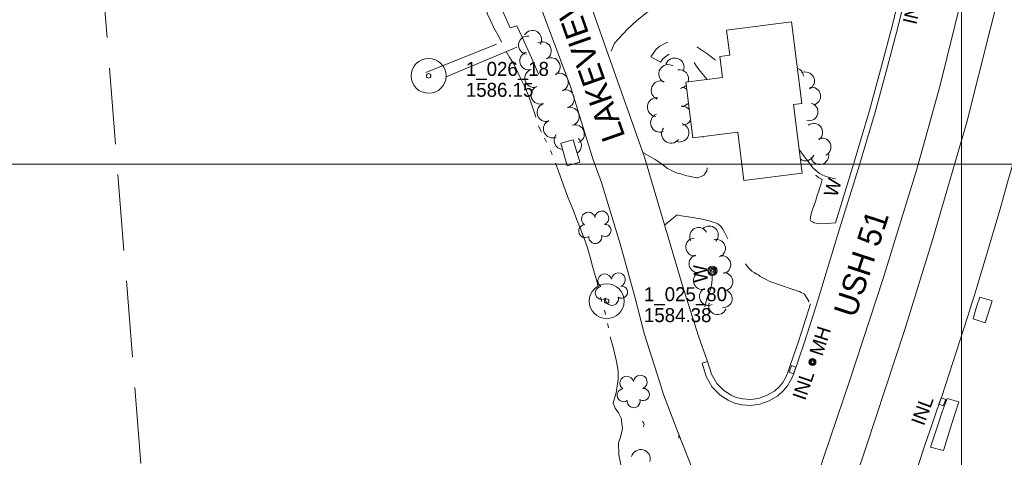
# Model space of a CAD drawing. Header units: feet. Extents: x 188217 to 190500, y 251500 to 253107.
# Tile 7 of 11: x 189095 to 189518, y 252374 to 252562. Entities that reach past the tile are written whole.
import ezdxf
from ezdxf.enums import TextEntityAlignment as Align

# ---------------------------------------------------------------- set-up
doc = ezdxf.new("R2010")
doc.units = ezdxf.units.FT
doc.header["$MEASUREMENT"] = 0
for name, pattern in [('DGN Style 3', [45.919657, 32.799755, -13.119902]), ('DGN Style 5', [22.959828, 9.839926, -13.119902]), ('DGN Style 6', [62.385134, 0.0328, -13.119902, 22.959828, -13.119902, 0.0328, -13.119902])]:
    doc.linetypes.add(name, pattern=pattern)
for name, color, linetype, lineweight in [('E_DRN_Grate', 151, 'Continuous', 0), ('E_DWY', 73, 'DGN Style 3', 0), ('E_LAND_Vegetation', 21, 'Continuous', 0), ('E_MAP_GridLines', 251, 'Continuous', 0), ('E_MAP_Limits', 21, 'DGN Style 3', 0), ('E_MAP_PassPoints', 40, 'Continuous', 0), ('E_MISCPROP', 40, 'Continuous', 0), ('E_MISCPROP_HvyLine', 54, 'Continuous', 13), ('E_MISCPROP_Railing', 40, 'Continuous', 0), ('E_PATH_Sidewalk', 73, 'DGN Style 5', 0), ('E_RDWY', 40, 'Continuous', 13), ('E_RDWY_Name', 221, 'Continuous', 0), ('E_WTR', 251, 'DGN Style 6', 0), ('E_WTR_Dock_Pier', 251, 'DGN Style 3', 0)]:
    doc.layers.add(name, color=color, linetype=linetype, lineweight=lineweight)
doc.styles.add('Style-IGR_FONT_0', font='IGR_FONT_0.shx')

# ---------------------------------------------------------------- blocks, each defined once
blk = doc.blocks.new('PP')
at = {"layer": 'E_MAP_PassPoints', "color": 40, "linetype": 'Continuous', "lineweight": 0}
for radius in [7.5, 0.96]:
    blk.add_circle((0, 0), radius, dxfattribs=at)
blk = doc.blocks.new('CULVRT')
at = {"layer": 'E_MISCPROP_Railing', "color": 40, "linetype": 'Continuous', "lineweight": 0}
blk.add_arc((10, 7.5), 12.5, 216.8804, 323.1199, dxfattribs=at)
blk = doc.blocks.new('WAL_8')
at = {"layer": 'E_MISCPROP_Railing', "color": 40, "linetype": 'Continuous', "lineweight": 0, "style": 'Style-IGR_FONT_0'}
blk.add_text('W', height=6, rotation=0, dxfattribs=at).set_placement((-2.27, -0.34), align=Align.MIDDLE_LEFT)
blk = doc.blocks.new('WAL_9')
at = {"layer": 'E_MISCPROP_Railing', "color": 40, "linetype": 'Continuous', "lineweight": 0, "style": 'Style-IGR_FONT_0'}
blk.add_text('W', height=6, rotation=0.0001, dxfattribs=at).set_placement((-2.27, -0.34), align=Align.MIDDLE_LEFT)
blk = doc.blocks.new('INLT')
at = {"layer": 'E_MISCPROP_Railing', "color": 40, "linetype": 'Continuous', "lineweight": 0, "flags": 128}
blk.add_lwpolyline([(3, -2), (3, 0), (0, 0), (0, -2), (3, -2)], dxfattribs=at)
blk = doc.blocks.new('INL_2')
at = {"layer": 'E_MISCPROP_Railing', "color": 40, "linetype": 'Continuous', "lineweight": 0, "style": 'Style-IGR_FONT_0'}
blk.add_text('INL', height=6, rotation=0.0001, dxfattribs=at).set_placement((-5.74, -3.01))
blk = doc.blocks.new('INL_3')
at = {"layer": 'E_MISCPROP_Railing', "color": 40, "linetype": 'Continuous', "lineweight": 0, "style": 'Style-IGR_FONT_0'}
blk.add_text('INL', height=6, rotation=359.9999, dxfattribs=at).set_placement((-5.74, -3.01))
blk = doc.blocks.new('MHO_2')
at = {"layer": 'E_DRN_Grate', "color": 20, "linetype": 'Continuous', "lineweight": 0}
for centre, radius in [((0.06, 0.01), 1.5), ((0.07, 0.01), 1.22), ((0.06, 0), 0.968), ((0.03, -0.01), 0.605)]:
    blk.add_circle(centre, radius, dxfattribs=at)
blk = doc.blocks.new('MHT_2')
at = {"layer": 'E_DRN_Grate', "color": 20, "linetype": 'Continuous', "lineweight": 0, "style": 'Style-IGR_FONT_0'}
blk.add_text('MH', height=6, rotation=359.9999, dxfattribs=at).set_placement((-0.08, -3.13), align=Align.CENTER)
blk = doc.blocks.new('INL_4')
at = {"layer": 'E_MISCPROP_Railing', "color": 40, "linetype": 'Continuous', "lineweight": 0, "style": 'Style-IGR_FONT_0'}
blk.add_text('INL', height=6, rotation=360, dxfattribs=at).set_placement((-5.74, -3.01))
blk = doc.blocks.new('POLE_1')
at = {"layer": 'E_MISCPROP', "color": 20, "linetype": 'Continuous', "lineweight": 0}
for centre, radius in [((-0.01, 0.02), 2.02), ((-0.01, 0.03), 1.52), ((0, -0.01), 1.01), ((0, 0), 0.502)]:
    blk.add_circle(centre, radius, dxfattribs=at)
blk = doc.blocks.new('TREE_1')
at = {"layer": 'E_LAND_Vegetation', "color": 93, "linetype": 'Continuous', "lineweight": 0}
for centre, radius, start, end in [((-1.47, 4.28), 2.78, 1.3945, 209.1675), ((3.57, 2.42), 2.97, 278.4236, 139.6575), ((-4.47, 0.2), 2.78, 78.0715, 279.0826), ((-2.01, -4.2), 2.61, 140.7797, 358.7123), ((3.46, -3.43), 2.97, 196.0745, 79.0477)]:
    blk.add_arc(centre, radius, start, end, dxfattribs=at)

msp = doc.modelspace()

# ---------------------------------------------------------------- linework, layer by layer
at = {"layer": 'E_DWY', "color": 51, "linetype": 'DGN Style 3', "lineweight": 0, "flags": 128}
for points in [[(189355.13, 252658.55), (189355.08, 252657.99), (189355.02, 252657.47), (189354.94, 252656.98), (189354.82, 252656.35), (189354.47, 252655.71), (189353.61, 252655.15), (189352.4, 252654.72), (189351.02, 252654.22), (189349.92, 252653.94), (189348.08, 252653.63), (189345.96, 252653.12), (189343.6, 252652.45), (189341.79, 252652), (189340.56, 252651.56), (189338.12, 252650.75), (189335.84, 252650.02), (189333.7, 252649.37), (189331.94, 252648.68), (189330.24, 252647.8), (189329.04, 252647.2), (189328.24, 252646.8), (189327.51, 252646.37), (189326.77, 252645.79), (189325.72, 252644.82), (189325.21, 252644.23), (189324.79, 252643.5), (189324.53, 252642.81), (189324.35, 252642.1), (189324.2, 252641.37), (189324.08, 252640.64), (189324.07, 252639.79), (189324.05, 252639.14), (189324.08, 252637.97), (189324.33, 252636.84), (189328.11, 252624.24), (189334.43, 252609.48), (189335.28, 252608.59), (189335.8, 252608.2), (189336.42, 252607.77), (189337.63, 252607.18), (189338.97, 252606.77), (189340.47, 252606.41), (189342.21, 252606.16), (189343.7, 252606.18), (189345.07, 252606.51), (189346.85, 252607.23), (189349.08, 252608.25), (189350.52, 252609.12), (189351.92, 252609.96), (189353.54, 252610.89), (189354.63, 252611.52), (189355.33, 252612), (189356.36, 252612.59), (189359.57, 252600.75), (189366.86, 252576.76), (189369.26, 252568.14), (189365.36, 252565.69), (189360.39, 252561.88), (189356.46, 252558.07), (189350.87, 252552.05), (189348.41, 252546.47)], [(189363.04, 252505.09), (189368.35, 252502.02), (189370.12, 252500.85), (189371.6, 252499.71), (189373.59, 252498.25), (189375.13, 252497.4), (189376.72, 252496.65), (189377.97, 252496.17), (189379.36, 252495.83), (189380.21, 252495.58), (189381.19, 252495.25), (189382.83, 252494.92), (189383.62, 252494.77), (189384.78, 252494.52), (189386.2, 252494.16), (189386.58, 252494.2), (189386.58, 252494.2), (189388.05, 252494.74), (189389.21, 252495.33), (189389.64, 252495.84), (189390.02, 252496.33), (189390.46, 252497.14), (189390.71, 252498.33), (189390.65, 252499.74), (189390.4, 252501.28), (189390.05, 252502.83), (189389.8, 252504.24), (189389.62, 252505.53), (189389.47, 252506.52), (189389.35, 252507.21), (189388.75, 252511.87)], [(189445.75, 252474.87), (189440.2, 252474.47), (189438.58, 252474.59), (189437.47, 252474.75), (189436.69, 252474.9), (189435.98, 252475.2), (189435.22, 252475.58), (189434.99, 252476.13), (189435.22, 252478.11), (189435.77, 252480.08), (189437.15, 252484.05), (189437.99, 252486.58), (189438.61, 252488.58), (189439.34, 252490.95), (189439.73, 252492.37), (189440.02, 252493.45), (189439.47, 252493.78), (189438.57, 252494.36), (189437.49, 252495.15), (189436.38, 252496.07), (189435.25, 252497.12), (189433.04, 252499.4), (189431.78, 252501.11), (189430.79, 252502.89), (189430.63, 252503.17)], [(189372.41, 252473.84), (189377.73, 252478.24), (189378.8, 252478.03), (189380.52, 252477.69), (189382.62, 252477.38), (189384.41, 252477.09), (189385.43, 252476.91), (189386.6, 252476.75), (189387.61, 252476.62), (189388.49, 252476.44), (189389.74, 252476.09), (189391.59, 252475.62), (189393.2, 252475.17), (189394.26, 252474.77), (189394.95, 252474.5), (189395.78, 252474.01), (189396.9, 252472.95), (189397.44, 252472.09), (189397.96, 252471.15), (189398.84, 252469.39), (189399.53, 252467.96), (189400.35, 252466.41), (189401.44, 252464.46), (189402.94, 252462.27), (189404.26, 252460.65), (189405.29, 252459.33), (189406.87, 252457.48), (189407.78, 252456.3), (189408.91, 252455.08), (189409.91, 252454.11), (189410.87, 252453.46), (189412.05, 252452.82), (189412.74, 252452.43), (189413.49, 252451.81), (189415.67, 252450.6), (189417.24, 252449.75), (189421.38, 252448.31), (189428.03, 252446.09), (189429, 252445.76), (189429.64, 252445.52), (189430.28, 252445.29), (189431, 252444.85), (189432.44, 252444.18), (189435.09, 252439.94)], [(189507.86, 252442.84), (189513.16, 252441.35), (189510.26, 252432.25), (189510.08, 252431.79), (189504.93, 252433.53)], [(189493.81, 252399.31), (189498.77, 252397.89), (189495.83, 252388.53), (189492.21, 252377), (189486.56, 252378.43)]]:
    msp.add_lwpolyline(points, dxfattribs=at)
at = {"layer": 'E_LAND_Vegetation', "color": 93, "linetype": 'Continuous', "lineweight": 0}
for centre, radius, start, end in [((189315.61, 252553.66), 3.9, 329.6415, 149.6262), ((189313.53, 252551.23), 3.9, 82.3484, 262.3331), ((189319.83, 252548.77), 3.9, 298.8297, 118.8144), ((189314.05, 252544.44), 3.9, 105.7707, 285.7553), ((189323.59, 252541.94), 3.9, 298.8297, 118.8144), ((189376.71, 252541.65), 4.04, 339.3487, 159.3334), ((189316.19, 252536.95), 3.9, 106.0391, 286.0238), ((189327.09, 252535.28), 3.9, 291.0138, 110.9984), ((189373.93, 252538.8), 4.04, 59.0915, 239.0762), ((189378.66, 252536.64), 4.04, 343.121, 97.996), ((189428.23, 252537.64), 3.85, 3.0603, 71.9056), ((189432.92, 252535.85), 3.85, 296.7516, 116.7363), ((189370.68, 252531.81), 4.04, 68.4263, 248.411), ((189318.91, 252529.81), 3.9, 110.5994, 290.5841), ((189329.69, 252528.14), 3.9, 285.4142, 105.3989), ((189378.66, 252536.64), 4.04, 278.0113, 317.8481), ((189379.63, 252528.96), 4.04, 56.3822, 89.0789), ((189435.55, 252529.27), 3.85, 281.0328, 101.0175), ((189369.02, 252524.58), 4.04, 84.2132, 264.1979), ((189321.49, 252522.31), 3.9, 106.869, 286.8537), ((189331.84, 252520.6), 3.9, 286.4704, 106.455), ((189379.63, 252528.96), 4.04, 269.0942, 318.2497), ((189379.97, 252520.83), 4.04, 41.4621, 91.0794), ((189434.42, 252522.56), 3.85, 256.9983, 76.983), ((189324.25, 252515.26), 3.9, 113.205, 293.1897), ((189370.39, 252517.82), 4.04, 110.8966, 290.8813), ((189379.97, 252520.83), 4.04, 271.0947, 333.1698), ((189334.02, 252513.07), 3.9, 287.6153, 107.6), ((189375.13, 252513.11), 4.04, 142.7124, 322.6971), ((189378.8, 252513.6), 4.04, 253.1922, 73.1769), ((189436.41, 252513.72), 3.85, 307.6218, 127.6065), ((189328.84, 252510.25), 3.9, 140.1605, 265.0946), ((189332.75, 252508.2), 3.9, 301.3392, 46.44), ((189440.01, 252507.41), 3.85, 296.1251, 116.1098), ((189432.91, 252505.36), 3.85, 236.1692, 338.1029), ((189439.05, 252503.77), 3.85, 192.8388, 12.8235), ((189386.98, 252468.98), 3.83, 27.7088, 207.6934), ((189391.62, 252469.62), 3.83, 316.6873, 136.6719), ((189385.33, 252464.46), 3.83, 94.4036, 274.3883), ((189394.69, 252463.87), 3.83, 288.2931, 108.2777), ((189386.7, 252457.25), 3.83, 103.1639, 283.1486), ((189396.96, 252456.85), 3.83, 280.3219, 100.3066), ((189388.63, 252449.92), 3.83, 105.3838, 285.3684), ((189397.87, 252449.53), 3.83, 272.4329, 92.4176), ((189391.2, 252443.14), 3.83, 116.171, 296.1557), ((189397.57, 252442.17), 3.83, 264.5775, 84.5622), ((189395.16, 252439.2), 3.83, 160.6009, 340.5856), ((189362.17, 252373.31), 4.07, 345.1933, 165.178)]:
    msp.add_arc(centre, radius, start, end, dxfattribs=at)
at = {"layer": 'E_MAP_GridLines', "color": 161, "linetype": 'Continuous', "lineweight": 0}
for p, q in [((189500, 251500), (189500, 253000)), ((188500, 252500), (190500, 252500))]:
    msp.add_line(p, q, dxfattribs=at)
at = {"layer": 'E_MAP_Limits', "color": 73, "linetype": 'DGN Style 3', "lineweight": 0, "flags": 128}
msp.add_lwpolyline([(189219.99, 252939.92), (189126.02, 252641.24), (189173.33, 252043.43)], dxfattribs=at)
at = {"layer": 'E_MISCPROP_HvyLine', "color": 241, "linetype": 'Continuous', "lineweight": 13, "flags": 128}
for points in [[(189381.48, 252535.33), (189384.56, 252511.33), (189403.8, 252513.8), (189406.47, 252492.97), (189431.53, 252496.18), (189427.75, 252525.67), (189431.37, 252526.13), (189426.86, 252561.28), (189399.04, 252557.71), (189400.43, 252546.89), (189396.11, 252546.34), (189397.26, 252537.36)], [(189335.93, 252500.89), (189333.13, 252510.58), (189327.74, 252509.02), (189330.54, 252499.33)]]:
    msp.add_lwpolyline(points, close=True, dxfattribs=at)
at = {"layer": 'E_MISCPROP_Railing', "color": 40, "linetype": 'Continuous', "lineweight": 13, "flags": 128}
for points in [[(189220.49, 252713.25), (189225.51, 252706.03), (189229.65, 252700.19), (189237.43, 252688.6), (189241.44, 252681.47), (189245.04, 252676.29), (189248.91, 252670.16), (189262.14, 252648.55), (189266.95, 252640.81), (189280.83, 252617.21), (189287.52, 252605.01), (189291.23, 252597.54), (189292.02, 252595.28), (189292.05, 252595.16), (189290.11, 252594.24), (189306.01, 252558.6), (189308.96, 252559.54), (189311.13, 252554.67), (189316.44, 252542.84), (189318.2, 252538.69)], [(189430.27, 252506), (189436.23, 252498.29), (189438.78, 252496.15), (189440.09, 252495.43), (189441.43, 252494.84), (189443.38, 252494.27), (189444.41, 252493.98), (189445.61, 252493.72), (189445.78, 252493.71)], [(189392.52, 252452.92), (189392.77, 252451.82), (189392.88, 252450.7), (189392.71, 252448.83), (189392.22, 252446.61), (189391.68, 252445.08), (189391.1, 252443.76), (189390.55, 252442.3), (189390.03, 252440.49), (189389.76, 252439.28), (189389.68, 252438.78)]]:
    msp.add_lwpolyline(points, dxfattribs=at)
at = {"layer": 'E_PATH_Sidewalk', "color": 51, "linetype": 'DGN Style 5', "lineweight": 0, "flags": 128}
for points in [[(189366.42, 252546.18), (189368.83, 252549.53), (189370.27, 252550.71), (189371.88, 252551.68), (189373.15, 252552.23), (189374.38, 252552.58), (189375.77, 252553.01), (189377.01, 252553.17), (189378.35, 252553.15), (189380.2, 252552.79), (189381.49, 252552.62), (189382.11, 252552.47), (189383.2, 252552.15), (189383.87, 252551.85), (189384.65, 252551.47), (189385.33, 252551.01), (189385.75, 252550.72), (189390.5, 252547.69), (189394.36, 252544.69), (189394.65, 252544.78), (189395.89, 252545.23), (189396.24, 252545.3)], [(189366.42, 252546.18), (189370.59, 252543.93), (189371.82, 252545.44), (189372.29, 252545.89), (189372.87, 252546.33), (189373.65, 252546.9), (189374.53, 252547.54), (189375.37, 252547.98), (189376.04, 252548.22), (189377.07, 252548.39), (189378.3, 252548.54), (189379.3, 252548.55), (189379.91, 252548.51), (189380.45, 252548.44), (189381.08, 252548.21), (189381.63, 252547.94), (189382.48, 252547.34), (189382.83, 252547.01), (189383.18, 252546.58), (189383.48, 252546.14), (189383.96, 252545.54), (189385.81, 252542.55), (189387.04, 252540.75), (189390.71, 252536.52)], [(189252.8, 252019.21), (189272.27, 252054.25), (189282.5, 252073.94), (189293.48, 252095.28), (189304.86, 252117.89), (189314.93, 252138.12), (189322.63, 252155.09), (189332.57, 252175.53), (189343.23, 252201.33), (189351.42, 252222.82), (189360.15, 252244.49), (189368.7, 252268.35), (189374.92, 252286.08), (189375.44, 252289.11), (189375.7, 252297.62), (189375.93, 252310.91), (189375.95, 252325.45), (189376.29, 252335.08), (189376.47, 252344.72), (189377.01, 252356.48), (189377.77, 252365.71), (189378.15, 252369.84), (189378.54, 252383.7)]]:
    msp.add_lwpolyline(points, dxfattribs=at)
at = {"layer": 'E_RDWY', "color": 21, "linetype": 'Continuous', "lineweight": 13, "flags": 128}
for points in [[(189322.29, 252905.97), (189312.83, 252885.21), (189305.02, 252863.39), (189298.45, 252839.11), (189294.96, 252818.77), (189292.01, 252793.82), (189290.88, 252769.14), (189291.01, 252747.54), (189293.12, 252726.45), (189296.99, 252698.66), (189301.11, 252679.4), (189324.15, 252615.43), (189335.78, 252582.26), (189348.14, 252547.22), (189363.77, 252503.02), (189379.98, 252448.31), (189387.01, 252426.08), (189390.77, 252415.2)], [(189285.47, 252008.29), (189321.9, 252074.24), (189336.95, 252103.7), (189353.98, 252140.88), (189368.95, 252175.76), (189385.36, 252216.55), (189398.55, 252250.76), (189411.99, 252289.63), (189424.5, 252325.44), (189437.92, 252365.74), (189451.93, 252407.12), (189466.3, 252450.86), (189480.8, 252497.84), (189490.6, 252533.4), (189500.28, 252572.4), (189508.31, 252608.26), (189515.02, 252644.87), (189521.13, 252678.14), (189529.36, 252728.57), (189537.17, 252776.38), (189544.01, 252821.29), (189547.02, 252841.03), (189548.76, 252851.23)], [(189564.17, 252847.26), (189555.05, 252789), (189542.83, 252710.17), (189530.35, 252639.06), (189517.58, 252579.13), (189502.23, 252518.13), (189487.62, 252467.95), (189475.6, 252428.9), (189459, 252378.46), (189445.26, 252337.71), (189431.2, 252295), (189413.89, 252247.2), (189392.96, 252192.52), (189372.5, 252144.49), (189347.68, 252091.27), (189327.52, 252051.02), (189308.06, 252014.7), (189302.35, 252004.54)], [(189388.36, 252358.73), (189378.2, 252384.56), (189371.85, 252400.96), (189370.16, 252406.6), (189363.79, 252426.75), (189359.58, 252442.99), (189353.36, 252465.73), (189345.23, 252492.1), (189341.49, 252502.3), (189332.01, 252533.37), (189321.73, 252560.57), (189313.81, 252582.31), (189305.81, 252604.46), (189296.34, 252631.2), (189289.69, 252651.12), (189282.23, 252673.38), (189277.27, 252690.93), (189273.79, 252707.53), (189271.38, 252726.02), (189270.45, 252744.01), (189270.27, 252767.26), (189271.65, 252789.62), (189274.48, 252811.68)], [(189448.14, 252474.13), (189455.65, 252498.28), (189462.83, 252522.39), (189468.04, 252541.48), (189472.76, 252559.31), (189477.57, 252579.87), (189485.35, 252616.81), (189491.82, 252648.22)], [(189445.75, 252474.87), (189453.25, 252499.01), (189460.42, 252523.08), (189465.63, 252542.13), (189470.34, 252559.92), (189475.13, 252580.41), (189482.91, 252617.33)], [(189516.42, 252480.34), (189519.8, 252492.8), (189522.94, 252503.42), (189525.79, 252511.63), (189527.86, 252515.46), (189529.31, 252517.78), (189533.61, 252521.91), (189536.06, 252523.29), (189538.94, 252524.7), (189541.39, 252525.16), (189543.63, 252525.39), (189545.85, 252525.46), (189550.14, 252525.11), (189549.94, 252522.62)], [(189502.53, 252434.23), (189503.47, 252437.46), (189504.17, 252439.92), (189505.51, 252443.68), (189516.42, 252480.34)], [(189390.86, 252415.23), (189388.48, 252414.48), (189390.28, 252408.8), (189392.88, 252404.21), (189396.28, 252400.81), (189399.75, 252398.53), (189402.4, 252397.35), (189405.56, 252396.62), (189409.32, 252396.35), (189413.34, 252396.86), (189417.24, 252398.29), (189421.02, 252400.5), (189423.5, 252402.69), (189425.2, 252404.76), (189426.51, 252407.02), (189427.57, 252409.23), (189432.44, 252423.5), (189437.47, 252439.17), (189448.14, 252474.13)], [(189504.93, 252433.53), (189505.87, 252436.77), (189506.56, 252439.16), (189507.86, 252442.84)], [(189390.86, 252415.23), (189392.58, 252409.81), (189394.88, 252405.74), (189397.86, 252402.76), (189400.96, 252400.73), (189403.2, 252399.73), (189405.94, 252399.1), (189409.25, 252398.86), (189412.74, 252399.31), (189416.17, 252400.56), (189419.55, 252402.53), (189421.7, 252404.43), (189423.14, 252406.19), (189424.29, 252408.19), (189425.25, 252410.18), (189430.06, 252424.29), (189435.09, 252439.94)], [(189484.19, 252379.24), (189487.27, 252388.27), (189489.34, 252394.36), (189491.47, 252400.17), (189502.53, 252434.23)], [(189486.56, 252378.43), (189489.64, 252387.46), (189491.7, 252393.53), (189493.81, 252399.31)], [(189439.3, 252246.48), (189443.89, 252259.1), (189448.22, 252271.43), (189466.73, 252326.31), (189471.92, 252341.51), (189484.19, 252379.24)]]:
    msp.add_lwpolyline(points, dxfattribs=at)
at = {"layer": 'E_WTR', "color": 161, "linetype": 'Continuous', "lineweight": 0}
msp.add_line((189319.52, 252513.87), (189318.42, 252516.13), dxfattribs=at)
at = {"layer": 'E_WTR', "color": 161, "linetype": 'Continuous', "lineweight": 0, "flags": 128}
for points in [[(189302.27, 252552.49), (189301.14, 252554.9), (189299.09, 252558.73), (189297.77, 252561.51), (189296.34, 252564.61), (189295.98, 252565.57), (189294.53, 252568.72), (189293.04, 252571.74)], [(189305.6, 252546.24), (189305.42, 252546.51), (189304.37, 252548.43)], [(189317.08, 252520.32), (189316.51, 252522.19), (189313.87, 252529.55), (189312.17, 252533.64), (189310.39, 252537.3), (189307.82, 252542.89), (189305.6, 252546.24)], [(189319.07, 252514.8), (189318.42, 252516.13), (189318.28, 252516.38), (189318.23, 252516.57)], [(189321.64, 252509.51), (189321.05, 252510.61), (189320.75, 252511.25)], [(189324.13, 252504.18), (189323.37, 252505.99)], [(189335.55, 252473.9), (189334.96, 252475.44), (189332.9, 252480.74), (189330.87, 252485.89), (189329.15, 252490.61), (189326.84, 252497.01), (189325.56, 252500.53)], [(189343.87, 252446.74), (189343.37, 252449.25), (189341.6, 252455.69), (189340.4, 252460.13), (189339.28, 252464.15), (189337.64, 252468.46), (189335.55, 252473.9)], [(189345.38, 252441.06), (189344.78, 252442.93)], [(189347.03, 252435.41), (189346.5, 252437.3)], [(189348.23, 252429.65), (189347.97, 252431.08), (189347.86, 252431.58)], [(189350.47, 252398.01), (189351.54, 252401.68), (189352.51, 252407.56), (189352.4, 252411.04), (189351.74, 252415.25), (189350.44, 252420.81), (189348.95, 252425.76), (189348.95, 252425.79)], [(189353.64, 252370.78), (189352.69, 252375.02), (189352.64, 252380.18), (189353.43, 252382.69), (189354.25, 252386.45), (189353.69, 252390.88), (189352.52, 252393.09), (189351.16, 252395.2), (189350.31, 252397.47), (189350.47, 252398.01)]]:
    msp.add_lwpolyline(points, dxfattribs=at)
at = {"layer": 'E_WTR_Dock_Pier', "color": 161, "linetype": 'DGN Style 3', "lineweight": 0, "flags": 128}
msp.add_lwpolyline([(189308.86, 252550.31), (189271.38, 252534.64), (189269.52, 252539.3), (189306.74, 252554.29)], close=True, dxfattribs=at)

# ---------------------------------------------------------------- block references
at = {"layer": 'E_DRN_Grate', "color": 20, "linetype": 'Continuous', "lineweight": 0, "xscale": 0.9999992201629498, "yscale": 0.9999992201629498, "zscale": 0.9999992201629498, "rotation": 72.19675059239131}
for name, p in [('MHT_2', (189439.11, 252424.16)), ('MHO_2', (189435.91, 252414.92))]:
    msp.add_blockref(name, p, dxfattribs=at)
at = {"layer": 'E_LAND_Vegetation', "color": 93, "linetype": 'Continuous', "lineweight": 0, "xscale": 0.9999986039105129, "yscale": 0.9999986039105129, "zscale": 0.9999986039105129, "rotation": 95.82987383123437}
for p in [(189342.38, 252473.15), (189349.48, 252446.58), (189358.86, 252402.59)]:
    msp.add_blockref('TREE_1', p, dxfattribs=at)
at = {"layer": 'E_MAP_PassPoints', "color": 40, "linetype": 'Continuous', "lineweight": 0}
for p in [(189271.01, 252538.01), (189347.51, 252441.15)]:
    msp.add_blockref('PP', p, dxfattribs=at)
at = {"layer": 'E_MISCPROP', "color": 20, "linetype": 'Continuous', "lineweight": 0, "xscale": 1.000001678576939, "yscale": 1.000001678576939, "zscale": 1.000001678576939, "rotation": 79.18637277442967}
msp.add_blockref('POLE_1', (189392.97, 252454.21), dxfattribs=at)
at = {"layer": 'E_MISCPROP_Railing', "color": 40, "linetype": 'Continuous', "lineweight": 0}
for name, p, xscale, yscale, zscale, rotation in [('INL_4', (189478.86, 252566.01), 0.9999987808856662, 0.9999987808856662, 0.9999987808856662, 76.81886261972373), ('WAL_8', (189443.83, 252488.62), 0.9999997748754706, 0.9999997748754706, 0.9999997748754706, 73.38524149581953), ('WAL_9', (189387.51, 252451.39), 1.000000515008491, 1.000000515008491, 1.000000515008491, 91.47452486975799), ('INLT', (189428.78, 252412.79), 1.000002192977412, 1.000002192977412, 1.000002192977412, 251.1681674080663), ('INL_2', (189431.81, 252404.56), 1.000002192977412, 1.000002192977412, 1.000002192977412, 71.16816740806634), ('INL_3', (189482.93, 252393.67), 1.0000003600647, 1.0000003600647, 1.0000003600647, 69.90490325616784), ('INLT', (189490.23, 252396.8), 1.0000003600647, 1.0000003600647, 1.0000003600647, 69.90490325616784), ('CULVRT', (189363.15, 252387.17), 0.1142612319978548, 0.1142612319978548, 0.1142612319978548, 99.46961589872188)]:
    msp.add_blockref(name, p, dxfattribs=dict(at, xscale=xscale, yscale=yscale, zscale=zscale, rotation=rotation))

# ---------------------------------------------------------------- texts
at = {"layer": 'E_MAP_PassPoints', "color": 40, "linetype": 'Continuous', "lineweight": 0, "style": 'Style-IGR_FONT_0'}
for s, p in [('1_026_18', (189287.01, 252538.01)), ('1586.15', (189287.01, 252529.01)), ('1_025_80', (189363.51, 252441.15)), ('1584.38', (189363.51, 252432.15))]:
    msp.add_text(s, height=6, dxfattribs=at).set_placement(p)
at = {"layer": 'E_RDWY_Name', "style": 'Style-IGR_FONT_0'}
for s, rotation, width, p in [('LAKEVIEW DR', 109.4277, 0.999999, (189355.6, 252511.98)), ('USH 51', 71.8165, 0.999594, (189454.31, 252433.57))]:
    msp.add_text(s, height=10, rotation=rotation, dxfattribs=dict(at, width=width)).set_placement(p)

doc.saveas('drawing.dxf')
